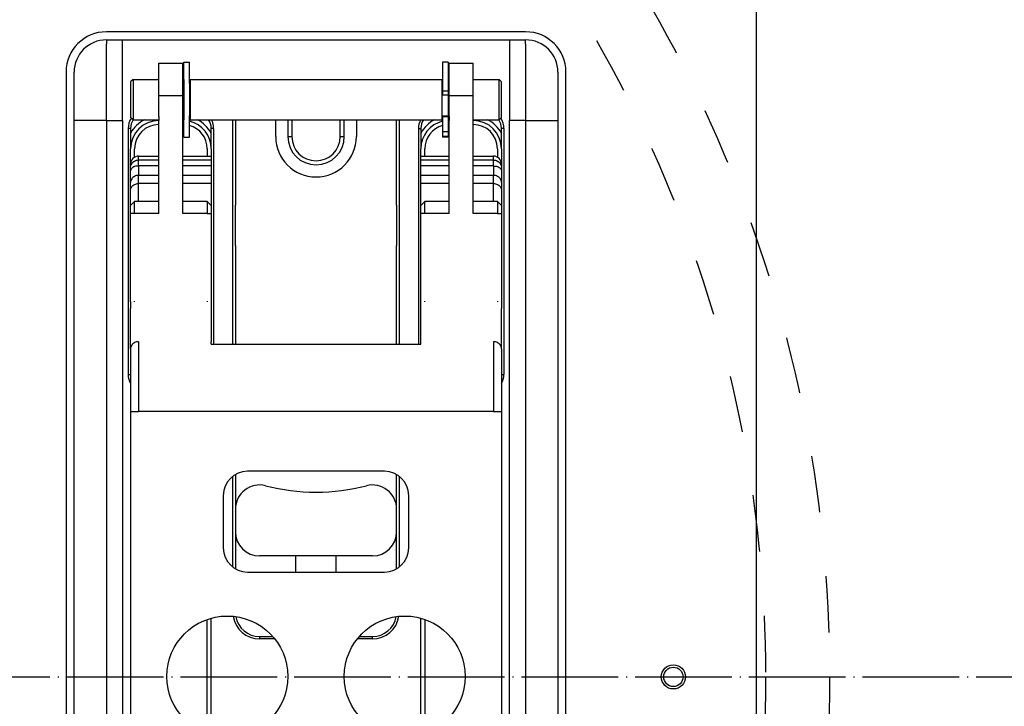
# Model space of a CAD drawing. Extents: x -1763 to 4575, y -3429 to 1051.
# Tile 155 of 174: x 3966 to 4088, y -1726 to -1640. Entities that reach past the tile are written whole.
import ezdxf

# ---------------------------------------------------------------- set-up
doc = ezdxf.new("R2010")
doc.units = 0
doc.linetypes.add('DASHED', pattern=[15, 7, -8])
doc.linetypes.add('DOT_CENTER', pattern=[14, 12, -1, 0, -1])
doc.layers.get('0').update_dxf_attribs({"linetype": 'CONTINUOUS'})
doc.layers.add('1', color=7, linetype='CONTINUOUS')

# ---------------------------------------------------------------- blocks, each defined once
blk = doc.blocks.new('E7018-24101__1', base_point=(4200, -1958.68))
at = {"color": 1, "linetype": 'CONTINUOUS'}
for p, q in [((4057.65, -1804.88), (4057.65, -1638.88)), ((4029, -1641.88), (3977, -1641.88)), ((3972, -1646.88), (3972, -1796.88)), ((4034, -1796.88), (4034, -1646.88))]:
    blk.add_line(p, q, dxfattribs=at)
for radius in [1.5, 1.2]:
    blk.add_circle((4047.32, -1721.88), radius, dxfattribs=at)
for centre, start, end in [((3977, -1646.88), 90, 180), ((4029, -1646.88), 0, 90)]:
    blk.add_arc(centre, 5, start, end, dxfattribs=at)
blk = doc.blocks.new('BUSHING_E7018-21701_1__67', base_point=(4008, -1659.88))
at = {"color": 1, "linetype": 'CONTINUOUS'}
blk.add_arc((4003, -1654.88), 5, 180, 0, dxfattribs=at)
blk = doc.blocks.new('BUSHINGS_POGOTOWER__71', base_point=(4008, -1793.38))
blk.add_blockref('BUSHING_E7018-21701_1__67', (4008, -1659.88))
blk = doc.blocks.new('SMALLPARTS__109', base_point=(4240, -1972.18))
blk.add_blockref('BUSHINGS_POGOTOWER__71', (4008, -1793.38))
blk = doc.blocks.new('E7018-64101__110', base_point=(4240, -1972.18))
for name, p in [('SMALLPARTS__109', (4240, -1972.18)), ('E7018-24101__1', (4200, -1958.68))]:
    blk.add_blockref(name, p)
blk = doc.blocks.new('DUT_BOARD__111', base_point=(4184.31, -1929.7))
at = {"color": 1, "linetype": 'CONTINUOUS'}
blk.add_line((4057.65, -1804.88), (4057.65, -1638.88), dxfattribs=at)
blk = doc.blocks.new('STIFF_ASSY_DUTBD__112', base_point=(4240, -1972.18))
for name, p in [('E7018-64101__110', (4240, -1972.18)), ('DUT_BOARD__111', (4184.31, -1929.7))]:
    blk.add_blockref(name, p)
blk = doc.blocks.new('DOWEL_PIN_5X22DIN6325__151', base_point=(3993, -1668.38))
at = {"color": 1, "linetype": 'CONTINUOUS'}
blk.add_line((3993, -1668.38), (3993, -1663.38), dxfattribs=at)
blk = doc.blocks.new('NEEDLE_BEARING_0509_2__152', base_point=(3980.5, -1669.38))
at = {"color": 1, "linetype": 'CONTINUOUS'}
for p, q in [((3980.5, -1664.42), (3980.5, -1662.92)), ((3989.5, -1662.92), (3989.5, -1664.42))]:
    blk.add_line(p, q, dxfattribs=at)
blk = doc.blocks.new('DOWEL_PIN_5X22DIN6325__153', base_point=(4013, -1668.38))
at = {"color": 1, "linetype": 'CONTINUOUS'}
blk.add_line((4013, -1663.38), (4013, -1668.38), dxfattribs=at)
blk = doc.blocks.new('NEEDLE_BEARING_0509_4__157', base_point=(4016.5, -1669.38))
at = {"color": 1, "linetype": 'CONTINUOUS'}
for p, q in [((4016.5, -1664.42), (4016.5, -1662.92)), ((4025.5, -1662.92), (4025.5, -1664.42))]:
    blk.add_line(p, q, dxfattribs=at)
blk = doc.blocks.new('BEARING_PARTS__159', base_point=(3980.5, -1781.38))
for name, p in [('NEEDLE_BEARING_0509_2__152', (3980.5, -1669.38)), ('NEEDLE_BEARING_0509_4__157', (4016.5, -1669.38)), ('DOWEL_PIN_5X22DIN6325__151', (3993, -1668.38)), ('DOWEL_PIN_5X22DIN6325__153', (4013, -1668.38))]:
    blk.add_blockref(name, p)
blk = doc.blocks.new('PLATE_E7018-27702__160', base_point=(3973, -1800.88))
at = {"color": 1, "linetype": 'CONTINUOUS'}
for p, q in [((3977, -1642.88), (3979, -1642.88)), ((3977, -1642.88), (3977, -1643.38)), ((3979, -1642.88), (4027, -1642.88)), ((4027, -1642.88), (4029, -1642.88)), ((4029, -1643.38), (4029, -1642.88)), ((3973, -1652.88), (3973, -1646.88)), ((4033, -1646.88), (4033, -1652.88)), ((3973, -1663.38), (3973, -1652.88)), ((3983.5, -1652.38), (3983.5, -1652.88)), ((3986.5, -1652.88), (3986.5, -1652.38)), ((4019.5, -1652.38), (4019.5, -1652.88)), ((4022.5, -1652.88), (4022.5, -1652.38)), ((4033, -1652.88), (4033, -1663.38)), ((3980, -1658.3), (3980, -1656.38)), ((3980.5, -1657.44), (3980.5, -1656.38)), ((3989.5, -1656.38), (3989.5, -1657.3)), ((3990, -1656.38), (3990, -1657.3)), ((4016, -1657.3), (4016, -1656.38)), ((4016.5, -1657.3), (4016.5, -1656.38)), ((4025.5, -1656.38), (4025.5, -1657.44)), ((4026, -1656.38), (4026, -1658.3)), ((3980, -1658.71), (3980, -1658.3)), ((3990, -1657.3), (3990, -1657.79)), ((3990, -1657.79), (3990, -1658.52)), ((4016, -1657.79), (4016, -1657.3)), ((4016, -1658.52), (4016, -1657.79)), ((4026, -1658.3), (4026, -1658.71)), ((3980, -1659.12), (3980, -1658.71)), ((3980, -1660.55), (3980, -1659.12)), ((3990, -1658.52), (3990, -1659.69)), ((4016, -1659.69), (4016, -1658.52)), ((4026, -1658.71), (4026, -1659.12)), ((4026, -1659.12), (4026, -1660.55)), ((3980, -1661.55), (3980, -1660.55)), ((3990, -1659.69), (3990, -1660.69)), ((3990, -1660.69), (3990, -1663.42)), ((4016, -1660.69), (4016, -1659.69)), ((4016, -1663.42), (4016, -1660.69)), ((4026, -1660.55), (4026, -1661.55)), ((3980, -1663.42), (3980, -1661.55)), ((4026, -1661.55), (4026, -1663.42)), ((3980.5, -1664.42), (3980.5, -1662.92)), ((3989.5, -1662.92), (3989.5, -1664.42)), ((4016.5, -1664.42), (4016.5, -1662.92)), ((4025.5, -1662.92), (4025.5, -1664.42)), ((3973, -1665.38), (3973, -1663.38)), ((3980, -1664.42), (3980, -1663.42)), ((3980, -1668.38), (3980, -1664.42)), ((3990, -1663.42), (3990, -1664.42)), ((3990, -1664.42), (3990, -1668.88)), ((4016, -1664.42), (4016, -1663.42)), ((4016, -1668.88), (4016, -1664.42)), ((4026, -1663.42), (4026, -1664.42)), ((4026, -1664.42), (4026, -1668.38)), ((4033, -1663.38), (4033, -1665.38)), ((3973, -1665.88), (3973, -1665.38)), ((4033, -1665.38), (4033, -1665.88)), ((3973, -1666.38), (3973, -1665.88)), ((3973, -1668.38), (3973, -1666.38)), ((4033, -1665.88), (4033, -1666.38)), ((4033, -1666.38), (4033, -1668.38)), ((3973, -1694.88), (3973, -1668.38)), ((3980, -1669.38), (3980, -1668.38)), ((3980, -1675.29), (3980, -1669.38)), ((3990, -1668.88), (3990, -1669.88)), ((4016, -1669.88), (4016, -1668.88)), ((4026, -1668.38), (4026, -1669.38)), ((4026, -1669.38), (4026, -1675.29)), ((4033, -1668.38), (4033, -1694.88)), ((3990, -1669.88), (3990, -1675.29)), ((4016, -1675.29), (4016, -1669.88)), ((3980, -1675.38), (3980, -1675.29)), ((3980.5, -1675.38), (3980.5, -1675.29)), ((3989.5, -1675.29), (3989.5, -1675.38)), ((3990, -1675.29), (3990, -1675.34)), ((3990, -1675.34), (3990, -1675.38)), ((4016, -1675.34), (4016, -1675.29)), ((4016, -1675.38), (4016, -1675.34)), ((4016.5, -1675.38), (4016.5, -1675.29)), ((4025.5, -1675.29), (4025.5, -1675.38)), ((4026, -1675.29), (4026, -1675.38)), ((3973, -1696.88), (3973, -1694.88)), ((4033, -1694.88), (4033, -1696.88)), ((3973, -1697.88), (3973, -1696.88)), ((4033, -1696.88), (4033, -1697.88)), ((3973, -1699.88), (3973, -1697.88)), ((4033, -1697.88), (4033, -1699.88)), ((3973, -1743.88), (3973, -1699.88)), ((4033, -1699.88), (4033, -1743.88))]:
    blk.add_line(p, q, dxfattribs=at)
for centre, radius, start, end in [((3977, -1646.88), 4, 90, 180), ((4029, -1646.88), 4, 0, 90), ((3983.5, -1656.38), 4, 116.2187, 151.045), ((3983.5, -1656.38), 3.5, 90, 180), ((3983.5, -1656.38), 3, 90, 180), ((3986.5, -1656.38), 3.5, 88.3628, 90), ((3986.5, -1656.38), 3, 88.0898, 90), ((3986.5, -1656.38), 4, 76.9971, 78.463), ((3986.5, -1656.38), 3.5, 0, 76.787), ((3986.5, -1656.38), 3, 0, 74.534), ((3986.5, -1656.38), 4, 28.955, 63.7813), ((4019.5, -1656.38), 4, 116.2187, 151.045), ((4019.5, -1656.38), 3.5, 103.213, 180), ((4019.5, -1656.38), 3, 105.466, 180), ((4019.5, -1656.38), 4, 101.537, 103.0029), ((4019.5, -1656.38), 3.5, 90, 91.6372), ((4019.5, -1656.38), 3, 90, 91.9102), ((4022.5, -1656.38), 3.5, 0, 90), ((4022.5, -1656.38), 3, 0, 90), ((4022.5, -1656.38), 4, 28.955, 63.7813)]:
    blk.add_arc(centre, radius, start, end, dxfattribs=at)
blk = doc.blocks.new('PLATE_ASSY_E7018-67702_161', base_point=(3973, -1800.88))
for name, p in [('PLATE_E7018-27702__160', (3973, -1800.88)), ('BEARING_PARTS__159', (3980.5, -1781.38))]:
    blk.add_blockref(name, p)
blk = doc.blocks.new('DOWEL_PIN_5X50_DIN6325_162', base_point=(4000.5, -1736.88))
at = {"color": 1, "linetype": 'CONTINUOUS'}
for p, q in [((4000.5, -1708.88), (4000.5, -1706.88)), ((4005.5, -1708.88), (4005.5, -1706.88)), ((4000.5, -1736.88), (4000.5, -1734.79)), ((4005.5, -1736.88), (4005.5, -1734.79))]:
    blk.add_line(p, q, dxfattribs=at)
blk = doc.blocks.new('LATCH_E7018-21201_2__163', base_point=(3993, -1706.88))
at = {"color": 1, "linetype": 'CONTINUOUS'}
for p, q in [((3993, -1652.79), (3993, -1655.97)), ((3998, -1654.88), (3998, -1652.79)), ((3999.5, -1652.79), (3999.5, -1654.88)), ((4000, -1652.79), (4000, -1654.88)), ((4006, -1654.88), (4006, -1652.79)), ((4006.5, -1654.88), (4006.5, -1652.79)), ((4008, -1652.79), (4008, -1654.88)), ((4013, -1655.87), (4013, -1652.79)), ((3993, -1655.97), (3993, -1663.38)), ((3999.5, -1654.88), (4000, -1654.88)), ((4006, -1654.88), (4006.5, -1654.88)), ((4013, -1663.38), (4013, -1655.87)), ((3993, -1668.38), (3993, -1663.38)), ((4013, -1663.38), (4013, -1668.38)), ((3993, -1668.38), (3993, -1680.62)), ((4013, -1680.62), (4013, -1668.38)), ((3993, -1696.78), (3993, -1697.88)), ((4013, -1697.38), (4013, -1696.78)), ((4013, -1701.08), (4013, -1697.38)), ((3993, -1697.88), (3993, -1701.08)), ((3993, -1701.08), (3993, -1703.88)), ((4013, -1703.88), (4013, -1701.08)), ((4010, -1706.88), (3996, -1706.88))]:
    blk.add_line(p, q, dxfattribs=at)
for centre, radius, start, end in [((4003, -1654.88), 5, 180, 0), ((4003, -1654.88), 3.5, 180, 0), ((4003, -1654.88), 3, 180, 0), ((3996, -1701.08), 3, 75.5225, 180), ((4003, -1673.97), 25, -104.4775, -90), ((4003, -1673.97), 25, -90, -75.5225), ((4010, -1701.08), 3, 0, 104.4775), ((3996, -1703.88), 3, 180, -90), ((4010, -1703.88), 3, -90, 0)]:
    blk.add_arc(centre, radius, start, end, dxfattribs=at)
blk = doc.blocks.new('LOCK_ASSY__165', base_point=(3993, -1794.88))
for name, p in [('LATCH_E7018-21201_2__163', (3993, -1706.88)), ('DOWEL_PIN_5X50_DIN6325_162', (4000.5, -1736.88))]:
    blk.add_blockref(name, p)
blk = doc.blocks.new('LEVER_E7018-25001__166', base_point=(3980, -1766.12))
at = {"color": 1, "linetype": 'CONTINUOUS'}
for p, q in [((3980, -1658.71), (3980, -1658.3)), ((3981, -1657.3), (3983.5, -1657.3)), ((3981, -1657.79), (3981, -1657.3)), ((3981, -1658.52), (3981, -1657.79)), ((3983.5, -1657.79), (3981, -1657.79)), ((3986.5, -1657.3), (3990, -1657.3)), ((3990, -1657.79), (3986.5, -1657.79)), ((3990, -1657.3), (3990, -1657.79)), ((3990, -1657.79), (3990, -1658.52)), ((4016, -1657.3), (4019.5, -1657.3)), ((4016, -1657.79), (4016, -1657.3)), ((4019.5, -1657.79), (4016, -1657.79)), ((4016, -1658.52), (4016, -1657.79)), ((4022.5, -1657.3), (4025, -1657.3)), ((4025, -1657.79), (4022.5, -1657.79)), ((4025, -1657.79), (4025, -1657.3)), ((4025, -1658.52), (4025, -1657.79)), ((4026, -1658.3), (4026, -1658.71)), ((3980, -1659.12), (3980, -1658.71)), ((3980, -1660.55), (3980, -1659.12)), ((3981, -1658.52), (3981, -1659.69)), ((3983.5, -1658.52), (3981, -1658.52)), ((3990, -1658.52), (3986.5, -1658.52)), ((3990, -1658.52), (3990, -1659.69)), ((4019.5, -1658.52), (4016, -1658.52)), ((4016, -1659.69), (4016, -1658.52)), ((4025, -1658.52), (4022.5, -1658.52)), ((4025, -1658.52), (4025, -1659.69)), ((4026, -1658.71), (4026, -1659.12)), ((4026, -1659.12), (4026, -1660.55)), ((3980, -1661.55), (3980, -1660.55)), ((3981, -1660.69), (3981, -1659.69)), ((3983.5, -1659.69), (3981, -1659.69)), ((3981, -1662.92), (3981, -1660.69)), ((3983.5, -1660.69), (3981, -1660.69)), ((3990, -1659.69), (3986.5, -1659.69)), ((3990, -1660.69), (3986.5, -1660.69)), ((3990, -1659.69), (3990, -1660.69)), ((3990, -1660.69), (3990, -1663.42)), ((4019.5, -1659.69), (4016, -1659.69)), ((4016, -1660.69), (4016, -1659.69)), ((4019.5, -1660.69), (4016, -1660.69)), ((4016, -1663.42), (4016, -1660.69)), ((4025, -1659.69), (4022.5, -1659.69)), ((4025, -1660.69), (4022.5, -1660.69)), ((4025, -1660.69), (4025, -1659.69)), ((4025, -1662.92), (4025, -1660.69)), ((4026, -1660.55), (4026, -1661.55)), ((3980, -1663.42), (3980, -1661.55)), ((4026, -1661.55), (4026, -1663.42)), ((3980, -1664.42), (3980, -1663.42)), ((3980, -1668.38), (3980, -1664.42)), ((3990, -1663.42), (3990, -1664.42)), ((3990, -1664.42), (3990, -1668.88)), ((4016, -1664.42), (4016, -1663.42)), ((4016, -1668.88), (4016, -1664.42)), ((4026, -1663.42), (4026, -1664.42)), ((4026, -1664.42), (4026, -1668.38)), ((3980, -1669.38), (3980, -1668.38)), ((3980, -1675.29), (3980, -1669.38)), ((3990, -1668.88), (3990, -1669.88)), ((4016, -1669.88), (4016, -1668.88)), ((4026, -1668.38), (4026, -1669.38)), ((4026, -1669.38), (4026, -1675.29)), ((3990, -1669.88), (3990, -1675.29)), ((4016, -1675.29), (4016, -1669.88)), ((3980, -1675.38), (3980, -1675.29)), ((3980, -1675.38), (3980, -1676.21)), ((3990, -1675.29), (3990, -1675.34)), ((3990, -1675.34), (3990, -1675.38)), ((3990, -1675.38), (3990, -1680.31)), ((4016, -1675.34), (4016, -1675.29)), ((4016, -1675.38), (4016, -1675.34)), ((4016, -1680.31), (4016, -1675.38)), ((4026, -1675.29), (4026, -1675.38)), ((4026, -1675.38), (4026, -1676.21)), ((3980, -1681.18), (3980, -1676.21)), ((4026, -1681.18), (4026, -1676.21)), ((3981, -1680.31), (3981, -1688.97)), ((3990, -1680.62), (3990, -1680.31)), ((4016, -1680.62), (4016, -1680.31)), ((4025, -1680.31), (4025, -1688.97)), ((3980, -1681.18), (3980, -1684.38)), ((3990, -1680.62), (4016, -1680.62)), ((4026, -1681.18), (4026, -1684.38)), ((3980, -1684.38), (3980, -1688.97)), ((4026, -1684.38), (4026, -1688.97)), ((3980, -1688.97), (3980, -1737.29)), ((3980, -1688.97), (3981, -1688.97)), ((4025, -1688.97), (3981, -1688.97)), ((4025, -1688.97), (4026, -1688.97)), ((4026, -1688.97), (4026, -1737.29)), ((4011.5, -1696.38), (3994.5, -1696.38)), ((3991.5, -1699.38), (3991.5, -1705.88)), ((4014.5, -1705.88), (4014.5, -1699.38)), ((3994.5, -1708.88), (4011.5, -1708.88)), ((3994.5, -1734.79), (4011.5, -1734.79)), ((3980, -1737.29), (3980, -1748.16)), ((3991.5, -1737.79), (3991.5, -1744.29)), ((4014.5, -1744.29), (4014.5, -1737.79)), ((4026, -1737.29), (4026, -1748.16)), ((3994.5, -1747.29), (4011.5, -1747.29)), ((3980, -1748.16), (3980, -1749.16)), ((4026, -1748.16), (4026, -1749.16)), ((3980, -1749.16), (3980, -1754.12)), ((4026, -1749.16), (4026, -1754.12)), ((3992, -1766.12), (4014, -1766.12))]:
    blk.add_line(p, q, dxfattribs=at)
for centre in [(3992, -1721.83), (4014, -1721.83)]:
    blk.add_circle(centre, 7.5, dxfattribs=at)
for centre, radius, start, end in [((3981, -1658.3), 1, 90, 180), ((4025, -1658.3), 1, 0, 90), ((3994.5, -1699.38), 3, 90, 180), ((4011.5, -1699.38), 3, 0, 90), ((3994.5, -1705.88), 3, 180, -90), ((4011.5, -1705.88), 3, -90, 0), ((3994.5, -1737.79), 3, 90, 180), ((4011.5, -1737.79), 3, 0, 90), ((3994.5, -1744.29), 3, 180, -90), ((4011.5, -1744.29), 3, -90, 0), ((3992, -1754.12), 12, 180, -90), ((4014, -1754.12), 12, -90, 0)]:
    blk.add_arc(centre, radius, start, end, dxfattribs=at)
for points in [[(3980, -1658.71), (3980, -1658.55), (3980.05, -1658.39), (3980.22, -1658.11), (3980.35, -1657.99), (3980.65, -1657.83), (3980.82, -1657.79), (3981, -1657.79)], [(4025, -1657.79), (4025.18, -1657.79), (4025.35, -1657.83), (4025.65, -1657.99), (4025.78, -1658.11), (4025.95, -1658.39), (4026, -1658.55), (4026, -1658.71)], [(3981, -1658.52), (3980.82, -1658.52), (3980.65, -1658.54), (3980.35, -1658.65), (3980.22, -1658.73), (3980.05, -1658.91), (3980, -1659.02), (3980, -1659.12)], [(4025, -1658.52), (4025.18, -1658.52), (4025.35, -1658.54), (4025.65, -1658.65), (4025.78, -1658.73), (4025.95, -1658.91), (4026, -1659.02), (4026, -1659.12)], [(3981, -1659.69), (3980.82, -1659.69), (3980.65, -1659.73), (3980.35, -1659.88), (3980.22, -1659.99), (3980.05, -1660.25), (3980, -1660.4), (3980, -1660.55)], [(3980, -1661.55), (3980, -1661.4), (3980.05, -1661.25), (3980.22, -1660.99), (3980.35, -1660.88), (3980.65, -1660.73), (3980.82, -1660.69), (3981, -1660.69)], [(4026, -1660.55), (4026, -1660.4), (4025.95, -1660.25), (4025.78, -1659.99), (4025.65, -1659.88), (4025.35, -1659.73), (4025.18, -1659.69), (4025, -1659.69)], [(4025, -1660.69), (4025.18, -1660.69), (4025.35, -1660.73), (4025.65, -1660.88), (4025.78, -1660.99), (4025.95, -1661.25), (4026, -1661.4), (4026, -1661.55)], [(3981, -1680.31), (3980.82, -1680.31), (3980.65, -1680.35), (3980.35, -1680.5), (3980.22, -1680.61), (3980.05, -1680.88), (3980, -1681.03), (3980, -1681.18)], [(4026, -1681.18), (4026, -1681.03), (4025.95, -1680.88), (4025.78, -1680.61), (4025.65, -1680.5), (4025.35, -1680.35), (4025.18, -1680.31), (4025, -1680.31)]]:
    blk.add_open_spline(points, degree=3, knots=[0, 0, 0, 0, 1, 1, 2, 2, 3, 3, 3, 3], dxfattribs=at)
blk = doc.blocks.new('PIN_E7018-23702_2__167', base_point=(3980, -1652.79))
at = {"color": 1, "linetype": 'CONTINUOUS'}
for p, q in [((3980.3, -1647.79), (3980, -1648.09)), ((3980, -1648.09), (3980, -1652.49)), ((3980.3, -1647.79), (3983.5, -1647.79)), ((3980.3, -1647.79), (3980.3, -1652.79)), ((3986.5, -1647.79), (3986.6, -1647.79)), ((3986.6, -1647.79), (3986.6, -1647.85)), ((3986.6, -1647.85), (3986.6, -1648.03)), ((3986.6, -1648.03), (3986.6, -1648.13)), ((3986.6, -1648.13), (3986.6, -1648.29)), ((3986.6, -1648.29), (3986.6, -1648.32)), ((3986.6, -1648.32), (3986.6, -1648.6)), ((3986.6, -1648.6), (3986.6, -1648.64)), ((3986.6, -1648.64), (3986.6, -1651.94)), ((3987.3, -1648.29), (3987.4, -1648.29)), ((3987.4, -1647.79), (3987.4, -1648.29)), ((3987.4, -1647.79), (4018.6, -1647.79)), ((3987.4, -1648.29), (3987.4, -1652.29)), ((4018.6, -1647.79), (4018.6, -1648.29)), ((4018.6, -1648.29), (4018.6, -1652.29)), ((4018.6, -1648.29), (4018.7, -1648.29)), ((4019.4, -1647.79), (4019.5, -1647.79)), ((4019.4, -1647.79), (4019.4, -1648.29)), ((4019.4, -1648.29), (4019.4, -1648.31)), ((4019.4, -1648.31), (4019.4, -1648.61)), ((4019.4, -1648.61), (4019.4, -1648.88)), ((4022.5, -1647.79), (4025.7, -1647.79)), ((4025.7, -1652.79), (4025.7, -1647.79)), ((4025.7, -1647.79), (4026, -1648.09)), ((4026, -1652.49), (4026, -1648.09)), ((4019.4, -1648.88), (4019.4, -1649.13)), ((4019.4, -1649.13), (4019.4, -1649.23)), ((4019.4, -1649.23), (4019.4, -1649.26)), ((4019.4, -1649.26), (4019.4, -1649.37)), ((4019.4, -1649.37), (4019.4, -1649.38)), ((4019.4, -1649.38), (4019.4, -1649.54)), ((4019.4, -1649.54), (4019.4, -1649.72)), ((4019.4, -1649.72), (4019.4, -1651.72)), ((3986.6, -1651.94), (3986.6, -1651.98)), ((3986.6, -1651.98), (3986.6, -1652.27)), ((3986.6, -1652.27), (3986.6, -1652.29)), ((3986.6, -1652.29), (3986.6, -1652.45)), ((3987.3, -1652.29), (3987.4, -1652.29)), ((3987.4, -1652.29), (3987.4, -1652.79)), ((4018.6, -1652.29), (4019.4, -1652.29)), ((4018.6, -1652.29), (4018.6, -1652.79)), ((4019.4, -1651.72), (4019.4, -1651.78)), ((4019.4, -1651.78), (4019.4, -1651.81)), ((4019.4, -1651.81), (4019.4, -1651.91)), ((4019.4, -1651.91), (4019.4, -1652.29)), ((4019.4, -1652.29), (4019.4, -1652.43)), ((4019.4, -1652.29), (4019.4, -1652.29)), ((3980.3, -1652.79), (3980, -1652.49)), ((3980.3, -1652.79), (3983.5, -1652.79)), ((3986.5, -1652.79), (3986.6, -1652.79)), ((3986.6, -1652.45), (3986.6, -1652.55)), ((3986.6, -1652.55), (3986.6, -1652.73)), ((3986.6, -1652.73), (3986.6, -1652.79)), ((3987.4, -1652.79), (4018.6, -1652.79)), ((4019.4, -1652.43), (4019.4, -1652.79)), ((4019.4, -1652.79), (4019.5, -1652.79)), ((4022.5, -1652.79), (4025.7, -1652.79)), ((4025.7, -1652.79), (4026, -1652.49))]:
    blk.add_line(p, q, dxfattribs=at)
blk = doc.blocks.new('RETAIN_RING_DIN6799-4__172', base_point=(4018.7, -1654.94))
at = {"color": 1, "linetype": 'CONTINUOUS'}
for p, q in [((4019.4, -1645.64), (4018.7, -1645.64)), ((4018.7, -1645.64), (4018.7, -1648.29)), ((4019.4, -1645.64), (4019.4, -1647.79)), ((4018.7, -1648.29), (4018.7, -1649.23)), ((4019.4, -1647.79), (4019.4, -1648.29)), ((4019.4, -1648.29), (4019.4, -1648.31)), ((4019.4, -1648.31), (4019.4, -1648.61)), ((4019.4, -1648.61), (4019.4, -1648.88)), ((4018.7, -1649.23), (4018.7, -1649.72)), ((4019.4, -1649.23), (4018.7, -1649.23)), ((4019.4, -1649.72), (4018.7, -1649.72)), ((4019.4, -1648.88), (4019.4, -1649.13)), ((4019.4, -1649.13), (4019.4, -1649.23)), ((4019.4, -1649.23), (4019.4, -1649.26)), ((4019.4, -1649.26), (4019.4, -1649.37)), ((4019.4, -1649.37), (4019.4, -1649.38)), ((4019.4, -1649.38), (4019.4, -1649.54)), ((4019.4, -1649.54), (4019.4, -1649.72)), ((4019.4, -1649.72), (4019.4, -1651.72)), ((4018.7, -1652.29), (4018.7, -1652.43)), ((4019.4, -1651.72), (4019.4, -1651.78)), ((4019.4, -1651.78), (4019.4, -1651.81)), ((4019.4, -1651.81), (4019.4, -1651.91)), ((4019.4, -1651.91), (4019.4, -1652.29)), ((4019.4, -1652.29), (4019.4, -1652.43)), ((4019.4, -1652.29), (4019.4, -1652.29)), ((4019.4, -1652.43), (4018.7, -1652.43)), ((4018.7, -1652.43), (4018.7, -1654.29)), ((4019.4, -1652.43), (4019.4, -1652.79)), ((4019.4, -1652.79), (4019.4, -1654.29)), ((4018.7, -1654.29), (4018.7, -1654.86)), ((4019.4, -1654.29), (4018.7, -1654.29)), ((4019.4, -1654.29), (4019.4, -1654.86)), ((4018.7, -1654.86), (4018.7, -1654.94)), ((4019.4, -1654.86), (4018.7, -1654.86)), ((4019.4, -1654.94), (4018.7, -1654.94)), ((4019.4, -1654.86), (4019.4, -1654.94))]:
    blk.add_line(p, q, dxfattribs=at)
blk = doc.blocks.new('RAIL_E7018-23701_1__173', base_point=(3980, -1766.79))
at = {"color": 1, "linetype": 'CONTINUOUS'}
for p, q in [((3983.5, -1649.79), (3983.5, -1645.79)), ((3983.5, -1645.79), (3986.5, -1645.79)), ((3986.5, -1649.79), (3986.5, -1645.79)), ((3983.5, -1649.79), (3986.5, -1649.79)), ((3983.5, -1652.38), (3983.5, -1649.79)), ((3986.5, -1652.38), (3986.5, -1649.79)), ((3983.5, -1652.38), (3983.5, -1652.88)), ((3983.5, -1653.38), (3983.5, -1652.88)), ((3983.5, -1662.92), (3983.5, -1653.38)), ((3986.5, -1652.88), (3986.5, -1652.38)), ((3986.5, -1653.38), (3986.5, -1652.88)), ((3986.5, -1662.92), (3986.5, -1653.38)), ((3980.5, -1662.92), (3980, -1663.42)), ((3983.5, -1662.92), (3980.5, -1662.92)), ((3980.5, -1664.42), (3980.5, -1662.92)), ((3983.5, -1664.42), (3983.5, -1662.92)), ((3989.5, -1662.92), (3986.5, -1662.92)), ((3986.5, -1664.42), (3986.5, -1662.92)), ((3989.5, -1662.92), (3990, -1663.42)), ((3989.5, -1662.92), (3989.5, -1664.42)), ((3980, -1664.42), (3980, -1663.42)), ((3980.5, -1664.42), (3980, -1664.42)), ((3980, -1668.38), (3980, -1664.42)), ((3983.5, -1664.42), (3980.5, -1664.42)), ((3989.5, -1664.42), (3986.5, -1664.42)), ((3989.5, -1664.42), (3990, -1664.42)), ((3990, -1663.42), (3990, -1664.42)), ((3990, -1664.42), (3990, -1668.88)), ((3980, -1669.38), (3980, -1668.38)), ((3980, -1675.29), (3980, -1669.38)), ((3990, -1668.88), (3990, -1669.88)), ((3990, -1669.88), (3990, -1675.29)), ((3980, -1675.38), (3980, -1675.29)), ((3980, -1675.38), (3980, -1676.21)), ((3980.5, -1675.38), (3980.5, -1675.29)), ((3990, -1675.29), (3990, -1675.34)), ((3990, -1675.34), (3990, -1675.38)), ((3990, -1675.38), (3990, -1680.31)), ((3980, -1681.18), (3980, -1676.21)), ((3990, -1680.62), (3990, -1680.31)), ((3980, -1681.18), (3980, -1684.38)), ((3980, -1684.38), (3980, -1688.97)), ((3980, -1688.97), (3980, -1737.29)), ((3989.5, -1728.9), (3989.5, -1714.76)), ((3990, -1729.06), (3990, -1714.61)), ((3980, -1737.29), (3980, -1748.16)), ((3980, -1748.16), (3980, -1749.16)), ((3983.5, -1762.79), (3983.5, -1762.59)), ((3983.5, -1764.38), (3983.5, -1762.79)), ((3983.5, -1762.79), (3983.7, -1762.79)), ((3983.5, -1764.38), (3983.5, -1764.88)), ((3983.5, -1765.38), (3983.5, -1764.88)), ((3983.5, -1766.79), (3983.5, -1765.38)), ((3986.5, -1764.88), (3986.5, -1764.79)), ((3986.5, -1765.38), (3986.5, -1764.88)), ((3986.5, -1766.79), (3986.5, -1765.38)), ((3983.5, -1766.79), (3986.5, -1766.79))]:
    blk.add_line(p, q, dxfattribs=at)
blk = doc.blocks.new('RAIL_E7018-23701_2__174', base_point=(4016, -1766.79))
at = {"color": 1, "linetype": 'CONTINUOUS'}
for p, q in [((4019.5, -1645.79), (4022.5, -1645.79)), ((4019.5, -1649.79), (4019.5, -1645.79)), ((4022.5, -1649.79), (4022.5, -1645.79)), ((4019.5, -1649.79), (4022.5, -1649.79)), ((4019.5, -1652.38), (4019.5, -1649.79)), ((4022.5, -1652.38), (4022.5, -1649.79)), ((4019.5, -1652.38), (4019.5, -1652.88)), ((4019.5, -1653.38), (4019.5, -1652.88)), ((4019.5, -1662.92), (4019.5, -1653.38)), ((4022.5, -1652.88), (4022.5, -1652.38)), ((4022.5, -1653.38), (4022.5, -1652.88)), ((4022.5, -1662.92), (4022.5, -1653.38)), ((4016.5, -1662.92), (4016, -1663.42)), ((4019.5, -1662.92), (4016.5, -1662.92)), ((4016.5, -1664.42), (4016.5, -1662.92)), ((4019.5, -1664.42), (4019.5, -1662.92)), ((4022.5, -1664.42), (4022.5, -1662.92)), ((4025.5, -1662.92), (4022.5, -1662.92)), ((4025.5, -1662.92), (4025.5, -1664.42)), ((4025.5, -1662.92), (4026, -1663.42)), ((4016, -1664.42), (4016, -1663.42)), ((4016, -1668.88), (4016, -1664.42)), ((4016.5, -1664.42), (4016, -1664.42)), ((4019.5, -1664.42), (4016.5, -1664.42)), ((4025.5, -1664.42), (4022.5, -1664.42)), ((4025.5, -1664.42), (4026, -1664.42)), ((4026, -1663.42), (4026, -1664.42)), ((4026, -1664.42), (4026, -1668.38)), ((4016, -1669.88), (4016, -1668.88)), ((4026, -1668.38), (4026, -1669.38)), ((4026, -1669.38), (4026, -1675.29)), ((4016, -1675.29), (4016, -1669.88)), ((4016, -1675.34), (4016, -1675.29)), ((4016, -1675.38), (4016, -1675.34)), ((4016, -1680.31), (4016, -1675.38)), ((4016.5, -1675.38), (4016.5, -1675.29)), ((4025.5, -1675.29), (4025.5, -1675.38)), ((4026, -1675.29), (4026, -1675.38)), ((4026, -1675.38), (4026, -1676.21)), ((4026, -1681.18), (4026, -1676.21)), ((4016, -1680.62), (4016, -1680.31)), ((4026, -1681.18), (4026, -1684.38)), ((4026, -1684.38), (4026, -1688.97)), ((4026, -1688.97), (4026, -1737.29)), ((4016, -1729.06), (4016, -1714.61)), ((4016.5, -1714.76), (4016.5, -1728.9)), ((4026, -1737.29), (4026, -1748.16)), ((4026, -1748.16), (4026, -1749.16)), ((4022.3, -1762.79), (4022.5, -1762.79)), ((4022.5, -1762.79), (4022.5, -1762.59)), ((4022.5, -1764.38), (4022.5, -1762.79)), ((4022.5, -1764.88), (4022.5, -1764.38)), ((4019.5, -1764.79), (4019.5, -1764.88)), ((4019.5, -1765.38), (4019.5, -1764.88)), ((4019.5, -1766.79), (4019.5, -1765.38)), ((4022.5, -1765.38), (4022.5, -1764.88)), ((4022.5, -1766.79), (4022.5, -1765.38)), ((4019.5, -1766.79), (4022.5, -1766.79))]:
    blk.add_line(p, q, dxfattribs=at)
blk = doc.blocks.new('RETAIN_RING_DIN6799-4__175', base_point=(3986.6, -1654.94))
at = {"color": 1, "linetype": 'CONTINUOUS'}
for p, q in [((3986.6, -1647.79), (3986.6, -1645.64)), ((3986.6, -1645.64), (3987.3, -1645.64)), ((3987.3, -1648.29), (3987.3, -1645.64)), ((3986.6, -1647.79), (3986.6, -1647.85)), ((3986.6, -1647.85), (3986.6, -1648.03)), ((3986.6, -1648.03), (3986.6, -1648.13)), ((3986.6, -1648.13), (3986.6, -1648.29)), ((3986.6, -1648.29), (3986.6, -1648.32)), ((3986.6, -1648.32), (3986.6, -1648.6)), ((3986.6, -1648.6), (3986.6, -1648.64)), ((3986.6, -1648.64), (3986.6, -1651.94)), ((3987.3, -1648.29), (3987.3, -1652.29)), ((3986.6, -1651.94), (3986.6, -1651.98)), ((3986.6, -1651.98), (3986.6, -1652.27)), ((3986.6, -1652.27), (3986.6, -1652.29)), ((3986.6, -1652.29), (3986.6, -1652.45)), ((3987.3, -1654.94), (3987.3, -1652.29)), ((3986.6, -1652.45), (3986.6, -1652.55)), ((3986.6, -1652.55), (3986.6, -1652.73)), ((3986.6, -1652.73), (3986.6, -1652.79)), ((3986.6, -1654.94), (3986.6, -1652.79)), ((3986.6, -1654.94), (3987.3, -1654.94))]:
    blk.add_line(p, q, dxfattribs=at)
blk = doc.blocks.new('CLAMP_ASSY__176', base_point=(3980, -1787.09))
for name, p in [('RAIL_E7018-23701_1__173', (3980, -1766.79)), ('RETAIN_RING_DIN6799-4__175', (3986.6, -1654.94)), ('RAIL_E7018-23701_2__174', (4016, -1766.79)), ('RETAIN_RING_DIN6799-4__172', (4018.7, -1654.94)), ('PIN_E7018-23702_2__167', (3980, -1652.79)), ('LEVER_E7018-25001__166', (3980, -1766.12))]:
    blk.add_blockref(name, p)
blk = doc.blocks.new('PIN_E7018-23703_5__177', base_point=(4029, -1668.38))
at = {"color": 1, "linetype": 'CONTINUOUS'}
for p, q in [((4029, -1663.38), (4029, -1663.88)), ((4029, -1663.88), (4029, -1667.88)), ((4033, -1663.38), (4033, -1665.38)), ((4033, -1666.38), (4033, -1668.38)), ((4029, -1667.88), (4029, -1668.32)), ((4029, -1668.32), (4029, -1668.38))]:
    blk.add_line(p, q, dxfattribs=at)
blk = doc.blocks.new('PIN_E7018-23703_6__180', base_point=(4009.5, -1699.88))
at = {"color": 1, "linetype": 'CONTINUOUS'}
for p, q in [((4029, -1694.88), (4029, -1695.38)), ((4033, -1694.88), (4033, -1696.88)), ((4029, -1695.38), (4029, -1699.38)), ((4033, -1697.88), (4033, -1699.88)), ((4029, -1699.38), (4029, -1699.82)), ((4029, -1699.82), (4029, -1699.88))]:
    blk.add_line(p, q, dxfattribs=at)
blk = doc.blocks.new('PIN_E7018-23703_4__181', base_point=(3973, -1668.38))
at = {"color": 1, "linetype": 'CONTINUOUS'}
for p, q in [((3973, -1665.38), (3973, -1663.38)), ((3977, -1663.38), (3977, -1663.88)), ((3977, -1663.88), (3977, -1667.88)), ((3973, -1668.38), (3973, -1666.38)), ((3977, -1667.88), (3977, -1668.38))]:
    blk.add_line(p, q, dxfattribs=at)
blk = doc.blocks.new('PIN_E7018-23703_3__182', base_point=(3973, -1699.88))
at = {"color": 1, "linetype": 'CONTINUOUS'}
for p, q in [((3973, -1696.88), (3973, -1694.88)), ((3977, -1694.88), (3977, -1695.38)), ((3977, -1695.38), (3977, -1699.38)), ((3973, -1699.88), (3973, -1697.88)), ((3977, -1699.38), (3977, -1699.88))]:
    blk.add_line(p, q, dxfattribs=at)
blk = doc.blocks.new('LATCHPINS__185', base_point=(3973, -1780.38))
for name, p in [('PIN_E7018-23703_4__181', (3973, -1668.38)), ('PIN_E7018-23703_5__177', (4029, -1668.38)), ('PIN_E7018-23703_3__182', (3973, -1699.88)), ('PIN_E7018-23703_6__180', (4009.5, -1699.88))]:
    blk.add_blockref(name, p)
blk = doc.blocks.new('Z_STAGE_PLATE__186', base_point=(3973, -1800.88))
at = {"color": 1, "linetype": 'CONTINUOUS'}
for p, q in [((3977, -1642.88), (3979, -1642.88)), ((3977, -1642.88), (3977, -1643.38)), ((3977, -1652.88), (3977, -1643.38)), ((3979, -1642.88), (4027, -1642.88)), ((3979, -1652.88), (3979, -1642.88)), ((4027, -1642.88), (4029, -1642.88)), ((4027, -1642.88), (4027, -1652.88)), ((4029, -1643.38), (4029, -1642.88)), ((4029, -1643.38), (4029, -1652.88)), ((3973, -1652.88), (3973, -1646.88)), ((4033, -1646.88), (4033, -1652.88)), ((3973, -1663.38), (3973, -1652.88)), ((3977, -1652.88), (3973, -1652.88)), ((3977, -1652.88), (3979, -1652.88)), ((3977, -1652.88), (3977, -1663.38)), ((3979, -1652.88), (3979, -1790.88)), ((3992.7, -1680.62), (3992.7, -1652.79)), ((3993, -1652.79), (3993, -1655.97)), ((4013, -1655.87), (4013, -1652.79)), ((4013.3, -1652.79), (4013.3, -1680.62)), ((4027, -1790.88), (4027, -1652.88)), ((4029, -1652.88), (4027, -1652.88)), ((4029, -1652.88), (4029, -1663.38)), ((4029, -1652.88), (4033, -1652.88)), ((4033, -1652.88), (4033, -1663.38)), ((3979.7, -1653.88), (3979.7, -1684.38)), ((3980, -1653.88), (3979.7, -1653.88)), ((3980, -1653.88), (3980, -1656.38)), ((3990, -1656.38), (3990, -1653.88)), ((3990.3, -1653.88), (3990, -1653.88)), ((3990.3, -1653.88), (3990.3, -1680.62)), ((4015.7, -1653.88), (4015.7, -1680.62)), ((4015.7, -1653.88), (4016, -1653.88)), ((4016, -1653.88), (4016, -1656.38)), ((4026, -1656.38), (4026, -1653.88)), ((4026.3, -1653.88), (4026, -1653.88)), ((4026.3, -1653.88), (4026.3, -1684.38)), ((3993, -1655.97), (3993, -1663.38)), ((4013, -1663.38), (4013, -1655.87)), ((3980, -1658.3), (3980, -1656.38)), ((3990, -1656.38), (3990, -1657.3)), ((4016, -1657.3), (4016, -1656.38)), ((4026, -1656.38), (4026, -1658.3)), ((3980, -1658.71), (3980, -1658.3)), ((3990, -1657.3), (3990, -1657.79)), ((3990, -1657.79), (3990, -1658.52)), ((4016, -1657.79), (4016, -1657.3)), ((4016, -1658.52), (4016, -1657.79)), ((4026, -1658.3), (4026, -1658.71)), ((3980, -1659.12), (3980, -1658.71)), ((3980, -1660.55), (3980, -1659.12)), ((3990, -1658.52), (3990, -1659.69)), ((4016, -1659.69), (4016, -1658.52)), ((4026, -1658.71), (4026, -1659.12)), ((4026, -1659.12), (4026, -1660.55)), ((3980, -1661.55), (3980, -1660.55)), ((3990, -1659.69), (3990, -1660.69)), ((3990, -1660.69), (3990, -1663.42)), ((4016, -1660.69), (4016, -1659.69)), ((4016, -1663.42), (4016, -1660.69)), ((4026, -1660.55), (4026, -1661.55)), ((3980, -1663.42), (3980, -1661.55)), ((4026, -1661.55), (4026, -1663.42)), ((3973, -1665.38), (3973, -1663.38)), ((3977, -1663.38), (3977, -1663.88)), ((3977, -1663.88), (3977, -1667.88)), ((3980, -1664.42), (3980, -1663.42)), ((3980, -1668.38), (3980, -1664.42)), ((3990, -1663.42), (3990, -1664.42)), ((3990, -1664.42), (3990, -1668.88)), ((3993, -1668.38), (3993, -1663.38)), ((4013, -1663.38), (4013, -1668.38)), ((4016, -1664.42), (4016, -1663.42)), ((4016, -1668.88), (4016, -1664.42)), ((4026, -1663.42), (4026, -1664.42)), ((4026, -1664.42), (4026, -1668.38)), ((4029, -1663.38), (4029, -1663.88)), ((4029, -1663.88), (4029, -1667.88)), ((4033, -1663.38), (4033, -1665.38)), ((3973, -1665.88), (3973, -1665.38)), ((4033, -1665.38), (4033, -1665.88)), ((3973, -1666.38), (3973, -1665.88)), ((3973, -1668.38), (3973, -1666.38)), ((4033, -1665.88), (4033, -1666.38)), ((4033, -1666.38), (4033, -1668.38)), ((3977, -1667.88), (3977, -1668.38)), ((4029, -1667.88), (4029, -1668.32)), ((3973, -1694.88), (3973, -1668.38)), ((3977, -1668.38), (3977, -1694.88)), ((3980, -1669.38), (3980, -1668.38)), ((3980, -1675.29), (3980, -1669.38)), ((3990, -1668.88), (3990, -1669.88)), ((3993, -1668.38), (3993, -1680.62)), ((4013, -1680.62), (4013, -1668.38)), ((4016, -1669.88), (4016, -1668.88)), ((4026, -1668.38), (4026, -1669.38)), ((4026, -1669.38), (4026, -1675.29)), ((4029, -1668.32), (4029, -1668.38)), ((4029, -1668.38), (4029, -1694.88)), ((4033, -1668.38), (4033, -1694.88)), ((3990, -1669.88), (3990, -1675.29)), ((4016, -1675.29), (4016, -1669.88)), ((3980, -1675.38), (3980, -1675.29)), ((3980, -1675.38), (3980, -1676.21)), ((3990, -1675.29), (3990, -1675.34)), ((3990, -1675.34), (3990, -1675.38)), ((3990, -1675.38), (3990, -1680.31)), ((4016, -1675.34), (4016, -1675.29)), ((4016, -1675.38), (4016, -1675.34)), ((4016, -1680.31), (4016, -1675.38)), ((4026, -1675.29), (4026, -1675.38)), ((4026, -1675.38), (4026, -1676.21)), ((3980, -1681.18), (3980, -1676.21)), ((4026, -1681.18), (4026, -1676.21)), ((3990, -1680.62), (3990, -1680.31)), ((4016, -1680.62), (4016, -1680.31)), ((3980, -1681.18), (3980, -1684.38)), ((4026, -1681.18), (4026, -1684.38)), ((3979.7, -1684.38), (3980, -1684.38)), ((4026, -1684.38), (4026.3, -1684.38)), ((3973, -1696.88), (3973, -1694.88)), ((3977, -1694.88), (3977, -1695.38)), ((4029, -1694.88), (4029, -1695.38)), ((4033, -1694.88), (4033, -1696.88)), ((3977, -1695.38), (3977, -1699.38)), ((4029, -1695.38), (4029, -1699.38)), ((3973, -1697.88), (3973, -1696.88)), ((3992.7, -1708.28), (3992.7, -1696.98)), ((3993, -1696.78), (3993, -1697.88)), ((4013, -1697.38), (4013, -1696.78)), ((4013, -1701.08), (4013, -1697.38)), ((4013.3, -1696.98), (4013.3, -1708.28)), ((4033, -1696.88), (4033, -1697.88)), ((3973, -1699.88), (3973, -1697.88)), ((3993, -1697.88), (3993, -1701.08)), ((4033, -1697.88), (4033, -1699.88)), ((3973, -1743.88), (3973, -1699.88)), ((3977, -1699.38), (3977, -1699.88)), ((3977, -1699.88), (3977, -1743.88)), ((4029, -1699.38), (4029, -1699.82)), ((4029, -1699.82), (4029, -1699.88)), ((4029, -1699.88), (4029, -1743.88)), ((4033, -1699.88), (4033, -1743.88)), ((3993, -1701.08), (3993, -1703.88)), ((4013, -1703.88), (4013, -1701.08)), ((3993, -1703.88), (3993, -1708.48)), ((4013, -1708.48), (4013, -1703.88)), ((3996, -1716.88), (3997.63, -1716.88)), ((3996, -1716.88), (3996, -1717.18)), ((4008.37, -1716.88), (4010, -1716.88)), ((4010, -1717.18), (4010, -1716.88)), ((3997.88, -1717.18), (3996, -1717.18)), ((4010, -1717.18), (4008.12, -1717.18))]:
    blk.add_line(p, q, dxfattribs=at)
for centre, radius, start, end in [((3977, -1646.88), 4, 90, 180), ((4029, -1646.88), 4, 0, 90), ((3982, -1653.88), 2.3, 145.8367, 180), ((3982, -1653.88), 2, 147.028, 180), ((3988, -1653.88), 2, 0, 32.972), ((3988, -1653.88), 2.3, 0, 28.245), ((4018, -1653.88), 2.3, 151.755, 180), ((4018, -1653.88), 2, 147.028, 180), ((4024, -1653.88), 2, 0, 32.972), ((4024, -1653.88), 2.3, 0, 34.1633), ((3982, -1684.38), 2.3, 180, -150.4082), ((4024, -1684.38), 2.3, -29.5918, 0), ((3996, -1713.88), 3.3, -171.4434, -90), ((3996, -1713.88), 3, -169.8604, -90), ((4010, -1713.88), 3.3, -90, -8.5566), ((4010, -1713.88), 3, -90, -10.1396)]:
    blk.add_arc(centre, radius, start, end, dxfattribs=at)
blk = doc.blocks.new('Z-STAGE_ASSY__187', base_point=(3973, -1800.88))
for name, p in [('Z_STAGE_PLATE__186', (3973, -1800.88)), ('CLAMP_ASSY__176', (3980, -1787.09)), ('LOCK_ASSY__165', (3993, -1794.88)), ('LATCHPINS__185', (3973, -1780.38))]:
    blk.add_blockref(name, p)
blk = doc.blocks.new('E7018FA_ASSY_1__188', base_point=(3973, -1800.88))
for name in ['PLATE_ASSY_E7018-67702_161', 'Z-STAGE_ASSY__187']:
    blk.add_blockref(name, (3973, -1800.88))
blk = doc.blocks.new('E7018FA__189', base_point=(4033, -1800.88))
blk.add_blockref('E7018FA_ASSY_1__188', (3973, -1800.88))
blk = doc.blocks.new('A1__190', base_point=(4240, -1972.18))
for name, p in [('STIFF_ASSY_DUTBD__112', (4240, -1972.18)), ('E7018FA__189', (4033, -1800.88))]:
    blk.add_blockref(name, p)
blk = doc.blocks.new('FRONT1__191', base_point=(4150.3, -1381.88))
blk.add_blockref('A1__190', (4240, -1972.18))
blk = doc.blocks.new('L1__192', base_point=(4150.3, -1381.88))
blk.add_blockref('FRONT1__191', (4150.3, -1381.88))
blk = doc.blocks.new('HEADPLATE_EG__609', base_point=(3352.24, -2091.02))
at = {"layer": '1', "color": 1, "linetype": 'DOT_CENTER'}
blk.add_line((3661.88, -1721.88), (4138.12, -1721.88), dxfattribs=at)
at = {"layer": '1', "color": 7, "linetype": 'DASHED'}
for radius in [166.69, 158.75]:
    blk.add_circle((3900, -1721.88), radius, dxfattribs=at)
blk = doc.blocks.new('D-E6980-90196-1S121', base_point=(12650.47, 564.07))
at = {"layer": '1'}
blk.add_blockref('HEADPLATE_EG__609', (3352.24, -2091.02), dxfattribs=at)

msp = doc.modelspace()

# ---------------------------------------------------------------- block references
for name, p in [('D-E6980-90196-1S121', (12650.47, 564.07)), ('L1__192', (4150.3, -1381.88))]:
    msp.add_blockref(name, p)

doc.saveas('drawing.dxf')
